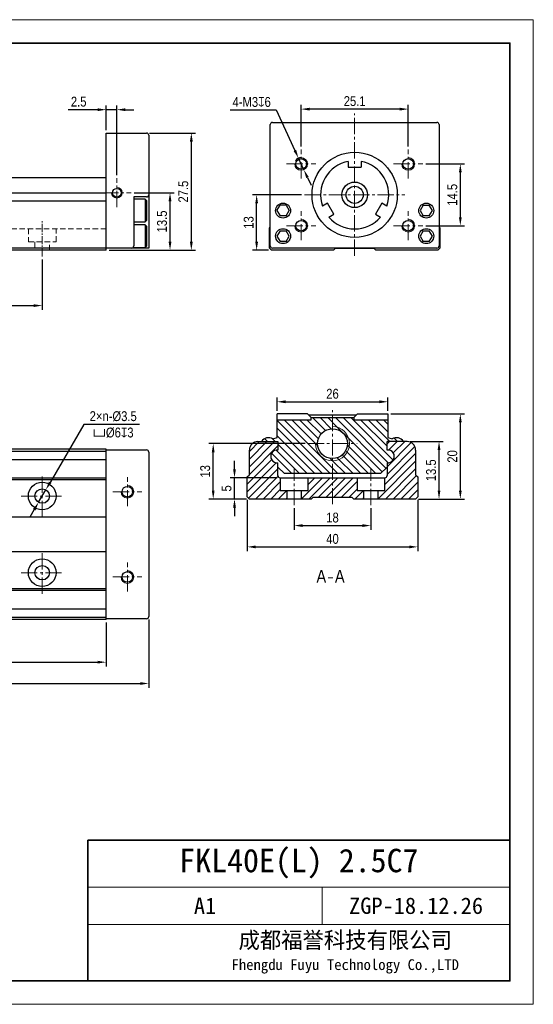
# Model space of a CAD drawing. Header units: millimetres. Extents: x 100 to 1557, y 30 to 283.
# Tile 4 of 16: x 306 to 427, y 30 to 261. Entities that reach past the tile are written whole.
import ezdxf

# ---------------------------------------------------------------- set-up
doc = ezdxf.new("R2010")
doc.units = ezdxf.units.MM
doc.linetypes.add('CENTER2', pattern=[28.575, 19.05, -3.175, 3.175, -3.175])
doc.linetypes.add('DASHED', pattern=[19.05, 12.7, -6.35])
doc.layers.get('Defpoints').update_dxf_attribs({"lineweight": 13})
for name, color, linetype, lineweight in [('剖面', 252, 'Continuous', 5), ('小粗', 7, 'Continuous', 25), ('标注', 3, 'Continuous', 13), ('点划线', 1, 'CENTER2', 13), ('粗线', 7, 'Continuous', 35), ('细线', 7, 'Continuous', 13), ('虚线', 253, 'DASHED', 13)]:
    doc.layers.add(name, color=color, linetype=linetype, lineweight=lineweight)
doc.styles.add('3.5', font='ARIALN.TTF', dxfattribs={"height": 2.3})
doc.styles.add('图号', font='txt', dxfattribs={"height": 3.5})
doc.dimstyles.new('A4—对齐', dxfattribs={"dimtxt": 2.3, "dimasz": 2, "dimexe": 1, "dimexo": 0.7, "dimgap": 0.7, "dimtad": 1, "dimdec": 1, "dimzin": 9, "dimdsep": 46, "dimtxsty": '3.5', "dimcen": 2.5, "dimadec": 0, "dimazin": 0, "dimtm": 1e-09, "dimtfac": 1, "dimtdec": 1, "dimtmove": 0, "dimatfit": 3, "dimfxl": 0, "dimtolj": 1, "dimarcsym": 0})
doc.dimstyles.new('A4—水平', dxfattribs={"dimtxt": 2.3, "dimasz": 2, "dimexe": 1, "dimexo": 0.7, "dimgap": 0.7, "dimtad": 1, "dimtih": 1, "dimtoh": 1, "dimdec": 1, "dimzin": 12, "dimdsep": 46, "dimtxsty": '3.5', "dimcen": 2.5, "dimadec": 0, "dimazin": 0, "dimtm": 1e-09, "dimtfac": 1, "dimtdec": 1, "dimtmove": 0, "dimatfit": 3, "dimfxl": 0, "dimtolj": 1, "dimarcsym": 0})

# ---------------------------------------------------------------- blocks, each defined once
blk = doc.blocks.new('A4图框')
at = {"layer": '粗线'}
for p in [(202, 5), (292, 35)]:
    blk.add_line(p, (202, 35), dxfattribs=at)
blk.add_lwpolyline([(5, 205), (292, 205), (292, 5), (5, 5)], close=True, dxfattribs=at)
at = {"layer": '细线'}
for p, q in [((292, 25), (202, 25)), ((252, 17), (252, 25)), ((292, 17), (202, 17))]:
    blk.add_line(p, q, dxfattribs=at)
blk.add_lwpolyline([(0, 210), (297, 210), (297, 0), (0, 0)], close=True, dxfattribs=at)
at = {"layer": '细线', "insert": (256.89, 11), "char_height": 3.5, "width": 70.2104, "attachment_point": 5, "style": '图号'}
blk.add_mtext('成都福誉科技有限公司\\P{\\H0.65714x;Fhengdu Fuyu Technology Co.,LTD}', dxfattribs=at)
blk = doc.blocks.new('*D56')
at = {"layer": 'Defpoints', "color": 0, "transparency": 16777216}
for p in [(176.58, 120.3), (326.58, 120.3), (326.58, 110.3)]:
    blk.add_point(p, dxfattribs=at)
at = {"layer": '标注', "color": 0, "lineweight": -2, "transparency": 16777216}
for p, q in [((176.58, 119.6), (176.58, 109.3)), ((326.58, 119.6), (326.58, 109.3)), ((178.58, 110.3), (324.58, 110.3))]:
    blk.add_line(p, q, dxfattribs=at)
at = {"layer": '标注', "color": 0, "transparency": 16777216}
for points in [[(178.58, 110.63), (178.58, 109.97), (176.58, 110.3)], [(324.58, 110.63), (324.58, 109.97), (326.58, 110.3)]]:
    blk.add_solid(points, dxfattribs=at)
at = {"layer": '标注', "color": 0, "transparency": 16777216, "insert": (251.58, 112.16), "char_height": 2.3, "width": 17.3777, "attachment_point": 5, "style": '3.5'}
blk.add_mtext('\\A1;L2', dxfattribs=at)
blk = doc.blocks.new('*D58')
at = {"layer": 'Defpoints', "color": 0, "transparency": 16777216}
for p in [(127.58, 120.5), (336.58, 121), (336.58, 105.3)]:
    blk.add_point(p, dxfattribs=at)
at = {"layer": '标注', "color": 0, "lineweight": -2, "transparency": 16777216}
for p, q in [((336.58, 120.3), (336.58, 104.3)), ((127.58, 119.8), (127.58, 104.3)), ((129.58, 105.3), (334.58, 105.3))]:
    blk.add_line(p, q, dxfattribs=at)
at = {"layer": '标注', "color": 0, "transparency": 16777216}
for points in [[(129.58, 105.63), (129.58, 104.97), (127.58, 105.3)], [(334.58, 105.63), (334.58, 104.97), (336.58, 105.3)]]:
    blk.add_solid(points, dxfattribs=at)
at = {"layer": '标注', "color": 0, "transparency": 16777216, "insert": (232.08, 107.16), "char_height": 2.3, "width": 21.1351, "attachment_point": 5, "style": '3.5'}
blk.add_mtext('\\A1;L1', dxfattribs=at)
blk = doc.blocks.new('*D63')
at = {"layer": 'Defpoints', "color": 0, "transparency": 16777216}
for p in [(191.58, 205.55), (311.58, 205.55), (311.58, 193.99)]:
    blk.add_point(p, dxfattribs=at)
at = {"layer": '标注', "color": 0, "lineweight": -2, "transparency": 16777216}
for p, q in [((191.58, 204.85), (191.58, 192.99)), ((311.58, 204.85), (311.58, 192.99)), ((193.58, 193.99), (309.58, 193.99))]:
    blk.add_line(p, q, dxfattribs=at)
at = {"layer": '标注', "color": 0, "transparency": 16777216}
for points in [[(193.58, 194.32), (193.58, 193.66), (191.58, 193.99)], [(309.58, 194.32), (309.58, 193.66), (311.58, 193.99)]]:
    blk.add_solid(points, dxfattribs=at)
at = {"layer": '标注', "color": 0, "transparency": 16777216, "insert": (251.58, 196.2), "char_height": 2.3, "width": 26.6642, "attachment_point": 5, "style": '3.5'}
blk.add_mtext('\\A1;(n-1)×60', dxfattribs=at)
blk = doc.blocks.new('*D64')
at = {"layer": 'Defpoints', "color": 0, "transparency": 16777216}
for p in [(326.58, 239.97), (326.58, 234.49), (329.08, 223.9)]:
    blk.add_point(p, dxfattribs=at)
at = {"layer": '标注', "color": 0, "lineweight": -2, "transparency": 16777216}
for p, q in [((326.58, 235.19), (326.58, 240.97)), ((329.08, 224.6), (329.08, 240.97)), ((324.58, 239.97), (317.7, 239.97)), ((329.08, 239.97), (326.58, 239.97)), ((331.08, 239.97), (333.08, 239.97))]:
    blk.add_line(p, q, dxfattribs=at)
at = {"layer": '标注', "color": 0, "transparency": 16777216}
for points in [[(324.58, 240.31), (324.58, 239.64), (326.58, 239.97)], [(331.08, 240.31), (331.08, 239.64), (329.08, 239.97)]]:
    blk.add_solid(points, dxfattribs=at)
at = {"layer": '标注', "color": 0, "transparency": 16777216, "insert": (320.14, 241.85), "char_height": 2.3, "attachment_point": 5, "style": '3.5'}
blk.add_mtext('\\A1;2.5', dxfattribs=at)
blk = doc.blocks.new('*D65')
at = {"layer": 'Defpoints', "color": 0, "transparency": 16777216}
for p in [(332.48, 220.49), (341.58, 220.49), (326.58, 206.99)]:
    blk.add_point(p, dxfattribs=at)
at = {"layer": '标注', "color": 0, "lineweight": -2, "transparency": 16777216}
for p, q in [((333.18, 220.49), (342.58, 220.49)), ((341.58, 208.99), (341.58, 218.49)), ((327.28, 206.99), (342.58, 206.99))]:
    blk.add_line(p, q, dxfattribs=at)
at = {"layer": '标注', "color": 0, "transparency": 16777216}
for points in [[(341.24, 218.49), (341.91, 218.49), (341.58, 220.49)], [(341.24, 208.99), (341.91, 208.99), (341.58, 206.99)]]:
    blk.add_solid(points, dxfattribs=at)
at = {"layer": '标注', "color": 0, "transparency": 16777216, "insert": (339.7, 213.74), "char_height": 2.3, "attachment_point": 5, "rotation": 90, "style": '3.5'}
blk.add_mtext('\\A1;13.5', dxfattribs=at)
blk = doc.blocks.new('*D66')
at = {"layer": 'Defpoints', "color": 0, "transparency": 16777216}
for p in [(336.08, 234.49), (346.58, 234.49), (326.58, 206.99)]:
    blk.add_point(p, dxfattribs=at)
at = {"layer": '标注', "color": 0, "lineweight": -2, "transparency": 16777216}
for p, q in [((336.78, 234.49), (347.58, 234.49)), ((346.58, 208.99), (346.58, 232.49)), ((327.28, 206.99), (347.58, 206.99))]:
    blk.add_line(p, q, dxfattribs=at)
at = {"layer": '标注', "color": 0, "transparency": 16777216}
for points in [[(346.24, 232.49), (346.91, 232.49), (346.58, 234.49)], [(346.24, 208.99), (346.91, 208.99), (346.58, 206.99)]]:
    blk.add_solid(points, dxfattribs=at)
at = {"layer": '标注', "color": 0, "transparency": 16777216, "insert": (344.7, 220.74), "char_height": 2.3, "attachment_point": 5, "rotation": 90, "style": '3.5'}
blk.add_mtext('\\A1;27.5', dxfattribs=at)
blk = doc.blocks.new('*D67')
at = {"layer": 'Defpoints', "color": 0, "transparency": 16777216}
for p in [(361.91, 219.99), (373.12, 219.99), (365.41, 206.99)]:
    blk.add_point(p, dxfattribs=at)
at = {"layer": '标注', "color": 0, "lineweight": -2, "transparency": 16777216}
for p, q in [((372.42, 219.99), (360.91, 219.99)), ((361.91, 208.99), (361.91, 217.99)), ((364.71, 206.99), (360.91, 206.99))]:
    blk.add_line(p, q, dxfattribs=at)
at = {"layer": '标注', "color": 0, "transparency": 16777216}
for points in [[(361.58, 217.99), (362.24, 217.99), (361.91, 219.99)], [(361.58, 208.99), (362.24, 208.99), (361.91, 206.99)]]:
    blk.add_solid(points, dxfattribs=at)
at = {"layer": '标注', "color": 0, "transparency": 16777216, "insert": (360.04, 213.49), "char_height": 2.3, "attachment_point": 5, "rotation": 90, "style": '3.5'}
blk.add_mtext('\\A1;13', dxfattribs=at)
blk = doc.blocks.new('*D68')
at = {"layer": 'Defpoints', "color": 0, "transparency": 16777216}
for p in [(400.88, 227.24), (409.71, 227.24), (400.88, 212.74)]:
    blk.add_point(p, dxfattribs=at)
at = {"layer": '标注', "color": 0, "lineweight": -2, "transparency": 16777216}
for p, q in [((401.58, 227.24), (410.71, 227.24)), ((409.71, 214.74), (409.71, 225.24)), ((401.58, 212.74), (410.71, 212.74))]:
    blk.add_line(p, q, dxfattribs=at)
at = {"layer": '标注', "color": 0, "transparency": 16777216}
for points in [[(409.38, 225.24), (410.04, 225.24), (409.71, 227.24)], [(409.38, 214.74), (410.04, 214.74), (409.71, 212.74)]]:
    blk.add_solid(points, dxfattribs=at)
at = {"layer": '标注', "color": 0, "transparency": 16777216, "insert": (407.84, 219.99), "char_height": 2.3, "attachment_point": 5, "rotation": 90, "style": '3.5'}
blk.add_mtext('\\A1;14.5', dxfattribs=at)
blk = doc.blocks.new('*D69')
at = {"layer": 'Defpoints', "color": 0, "transparency": 16777216}
for p in [(372.35, 240.11), (372.35, 230.65), (397.47, 230.65)]:
    blk.add_point(p, dxfattribs=at)
at = {"layer": '标注', "color": 0, "lineweight": -2, "transparency": 16777216}
for p, q in [((372.35, 231.35), (372.35, 241.11)), ((397.47, 231.35), (397.47, 241.11)), ((395.47, 240.11), (374.35, 240.11))]:
    blk.add_line(p, q, dxfattribs=at)
at = {"layer": '标注', "color": 0, "transparency": 16777216}
for points in [[(374.35, 240.44), (374.35, 239.77), (372.35, 240.11)], [(395.47, 240.44), (395.47, 239.77), (397.47, 240.11)]]:
    blk.add_solid(points, dxfattribs=at)
at = {"layer": '标注', "color": 0, "transparency": 16777216, "insert": (384.91, 241.98), "char_height": 2.3, "attachment_point": 5, "style": '3.5'}
blk.add_mtext('\\A1;25.1', dxfattribs=at)
blk = doc.blocks.new('*D70')
at = {"layer": 'Defpoints', "color": 0, "transparency": 16777216}
for p in [(371.72, 228.6), (372.99, 225.88)]:
    blk.add_point(p, dxfattribs=at)
at = {"layer": '标注', "color": 0, "lineweight": -2, "transparency": 16777216}
for p, q in [((355.72, 239.91), (366.47, 239.91)), ((366.47, 239.91), (370.88, 230.41)), ((372.99, 225.88), (371.72, 228.6)), ((373.83, 224.07), (374.67, 222.25))]:
    blk.add_line(p, q, dxfattribs=at)
blk.add_arc((372.35, 227.24), 1.5, 90, 153.1237, dxfattribs=at)
at = {"layer": '标注', "color": 0, "transparency": 16777216}
for points in [[(371.18, 230.55), (370.58, 230.27), (371.72, 228.6)], [(374.13, 224.21), (373.53, 223.93), (372.99, 225.88)]]:
    blk.add_solid(points, dxfattribs=at)
at = {"layer": '标注', "color": 0, "transparency": 16777216, "insert": (360.74, 241.78), "char_height": 2.3, "attachment_point": 5, "style": '3.5'}
blk.add_mtext('\\A1;4-M3{\\Fgdt|c134;x}6', dxfattribs=at)
blk = doc.blocks.new('*D72')
at = {"layer": 'Defpoints', "color": 0, "transparency": 16777216}
for p in [(356.71, 153.59), (367.46, 153.59), (360.21, 148.59)]:
    blk.add_point(p, dxfattribs=at)
at = {"layer": '标注', "color": 0, "lineweight": -2, "transparency": 16777216}
for p, q in [((356.71, 155.59), (356.71, 157.59)), ((366.76, 153.59), (355.71, 153.59)), ((356.71, 148.59), (356.71, 153.59)), ((359.51, 148.59), (355.71, 148.59)), ((356.71, 146.59), (356.71, 144.59))]:
    blk.add_line(p, q, dxfattribs=at)
at = {"layer": '标注', "color": 0, "transparency": 16777216}
for points in [[(356.38, 155.59), (357.04, 155.59), (356.71, 153.59)], [(356.38, 146.59), (357.04, 146.59), (356.71, 148.59)]]:
    blk.add_solid(points, dxfattribs=at)
at = {"layer": '标注', "color": 0, "transparency": 16777216, "insert": (354.84, 151.09), "char_height": 2.3, "attachment_point": 5, "rotation": 90, "style": '3.5'}
blk.add_mtext('\\A1;5', dxfattribs=at)
blk = doc.blocks.new('*D73')
at = {"layer": 'Defpoints', "color": 0, "transparency": 16777216}
for p in [(351.71, 161.59), (373.96, 161.59), (360.21, 148.59)]:
    blk.add_point(p, dxfattribs=at)
at = {"layer": '标注', "color": 0, "lineweight": -2, "transparency": 16777216}
for p, q in [((373.26, 161.59), (350.71, 161.59)), ((351.71, 150.59), (351.71, 159.59)), ((359.51, 148.59), (350.71, 148.59))]:
    blk.add_line(p, q, dxfattribs=at)
at = {"layer": '标注', "color": 0, "transparency": 16777216}
for points in [[(351.38, 159.59), (352.04, 159.59), (351.71, 161.59)], [(351.38, 150.59), (352.04, 150.59), (351.71, 148.59)]]:
    blk.add_solid(points, dxfattribs=at)
at = {"layer": '标注', "color": 0, "transparency": 16777216, "insert": (349.84, 155.09), "char_height": 2.3, "attachment_point": 5, "rotation": 90, "style": '3.5'}
blk.add_mtext('\\A1;13', dxfattribs=at)
blk = doc.blocks.new('*D74')
at = {"layer": 'Defpoints', "color": 0, "transparency": 16777216}
for p in [(397.21, 162.09), (404.71, 162.09), (399.21, 148.59)]:
    blk.add_point(p, dxfattribs=at)
at = {"layer": '标注', "color": 0, "lineweight": -2, "transparency": 16777216}
for p, q in [((397.91, 162.09), (405.71, 162.09)), ((404.71, 150.59), (404.71, 160.09)), ((399.91, 148.59), (405.71, 148.59))]:
    blk.add_line(p, q, dxfattribs=at)
at = {"layer": '标注', "color": 0, "transparency": 16777216}
for points in [[(404.38, 160.09), (405.04, 160.09), (404.71, 162.09)], [(404.38, 150.59), (405.04, 150.59), (404.71, 148.59)]]:
    blk.add_solid(points, dxfattribs=at)
at = {"layer": '标注', "color": 0, "transparency": 16777216, "insert": (402.84, 155.34), "char_height": 2.3, "attachment_point": 5, "rotation": 90, "style": '3.5'}
blk.add_mtext('\\A1;13.5', dxfattribs=at)
blk = doc.blocks.new('*D75')
at = {"layer": 'Defpoints', "color": 0, "transparency": 16777216}
for p in [(392.71, 168.59), (409.71, 168.59), (399.21, 148.59)]:
    blk.add_point(p, dxfattribs=at)
at = {"layer": '标注', "color": 0, "lineweight": -2, "transparency": 16777216}
for p, q in [((393.41, 168.59), (410.71, 168.59)), ((409.71, 150.59), (409.71, 166.59)), ((399.91, 148.59), (410.71, 148.59))]:
    blk.add_line(p, q, dxfattribs=at)
at = {"layer": '标注', "color": 0, "transparency": 16777216}
for points in [[(409.38, 166.59), (410.04, 166.59), (409.71, 168.59)], [(409.38, 150.59), (410.04, 150.59), (409.71, 148.59)]]:
    blk.add_solid(points, dxfattribs=at)
at = {"layer": '标注', "color": 0, "transparency": 16777216, "insert": (407.84, 158.59), "char_height": 2.3, "attachment_point": 5, "rotation": 90, "style": '3.5'}
blk.add_mtext('\\A1;20', dxfattribs=at)
blk = doc.blocks.new('*D76')
at = {"layer": 'Defpoints', "color": 0, "transparency": 16777216}
for p in [(392.71, 171.42), (366.71, 168.59), (392.71, 168.59)]:
    blk.add_point(p, dxfattribs=at)
at = {"layer": '标注', "color": 0, "lineweight": -2, "transparency": 16777216}
for p, q in [((366.71, 169.29), (366.71, 172.42)), ((368.71, 171.42), (390.71, 171.42)), ((392.71, 169.29), (392.71, 172.42))]:
    blk.add_line(p, q, dxfattribs=at)
at = {"layer": '标注', "color": 0, "transparency": 16777216}
for points in [[(368.71, 171.75), (368.71, 171.08), (366.71, 171.42)], [(390.71, 171.75), (390.71, 171.08), (392.71, 171.42)]]:
    blk.add_solid(points, dxfattribs=at)
at = {"layer": '标注', "color": 0, "transparency": 16777216, "insert": (379.71, 173.29), "char_height": 2.3, "attachment_point": 5, "style": '3.5'}
blk.add_mtext('\\A1;26', dxfattribs=at)
blk = doc.blocks.new('*D77')
at = {"layer": 'Defpoints', "color": 0, "transparency": 16777216}
for p in [(370.71, 147.18), (388.71, 147.18), (388.71, 142.36)]:
    blk.add_point(p, dxfattribs=at)
at = {"layer": '标注', "color": 0, "lineweight": -2, "transparency": 16777216}
for p, q in [((370.71, 146.48), (370.71, 141.36)), ((388.71, 146.48), (388.71, 141.36)), ((372.71, 142.36), (386.71, 142.36))]:
    blk.add_line(p, q, dxfattribs=at)
at = {"layer": '标注', "color": 0, "transparency": 16777216}
for points in [[(372.71, 142.69), (372.71, 142.02), (370.71, 142.36)], [(386.71, 142.69), (386.71, 142.02), (388.71, 142.36)]]:
    blk.add_solid(points, dxfattribs=at)
at = {"layer": '标注', "color": 0, "transparency": 16777216, "insert": (379.71, 144.23), "char_height": 2.3, "attachment_point": 5, "style": '3.5'}
blk.add_mtext('\\A1;18', dxfattribs=at)
blk = doc.blocks.new('*D78')
at = {"layer": 'Defpoints', "color": 0, "transparency": 16777216}
for p in [(359.71, 149.09), (399.71, 149.09), (399.71, 137.36)]:
    blk.add_point(p, dxfattribs=at)
at = {"layer": '标注', "color": 0, "lineweight": -2, "transparency": 16777216}
for p, q in [((359.71, 148.39), (359.71, 136.36)), ((399.71, 148.39), (399.71, 136.36)), ((361.71, 137.36), (397.71, 137.36))]:
    blk.add_line(p, q, dxfattribs=at)
at = {"layer": '标注', "color": 0, "transparency": 16777216}
for points in [[(361.71, 137.69), (361.71, 137.02), (359.71, 137.36)], [(397.71, 137.69), (397.71, 137.02), (399.71, 137.36)]]:
    blk.add_solid(points, dxfattribs=at)
at = {"layer": '标注', "color": 0, "transparency": 16777216, "insert": (379.71, 139.23), "char_height": 2.3, "attachment_point": 5, "style": '3.5'}
blk.add_mtext('\\A1;40', dxfattribs=at)
blk = doc.blocks.new('*D82')
at = {"layer": 'Defpoints', "color": 0, "transparency": 16777216}
for p in [(312.43, 150.77), (310.72, 147.83)]:
    blk.add_point(p, dxfattribs=at)
at = {"layer": '标注', "color": 0, "lineweight": -2, "transparency": 16777216}
for p, q in [((321.33, 166.08), (313.44, 152.5)), ((334.44, 166.08), (321.33, 166.08)), ((310.72, 147.83), (312.43, 150.77)), ((309.72, 146.1), (308.71, 144.37))]:
    blk.add_line(p, q, dxfattribs=at)
at = {"layer": '标注', "color": 0, "transparency": 16777216}
for points in [[(313.15, 152.67), (313.72, 152.33), (312.43, 150.77)], [(309.43, 146.27), (310.01, 145.93), (310.72, 147.83)]]:
    blk.add_solid(points, dxfattribs=at)
at = {"layer": '标注', "color": 0, "transparency": 16777216, "insert": (328.24, 166.08), "char_height": 2.3, "attachment_point": 5, "style": '3.5'}
blk.add_mtext('\\A1;2×n-%%C3.5\\P{\\Fgdt|c134;v}%%C6{\\Fgdt|c134;x}3', dxfattribs=at)

msp = doc.modelspace()

# ---------------------------------------------------------------- hatches: boundary and pattern name
at = {"layer": '剖面'}
h = msp.add_hatch(dxfattribs=at)
h.set_pattern_fill('ANSI31', color=256, scale=0.4, angle=90)
h.set_pattern_definition([(135, (374.4349, 164.6812), (-0.898026, -0.898026), [])])
h.paths.add_polyline_path([(379.71, 165.09), (379.71, 167.69), (374.71, 167.69), (374.71, 167.19), (366.71, 167.19), (366.71, 163.07), (365.71, 162.7, 0.394467), (363.05, 162.09), (366.91, 162.09), (366.91, 160.07, 1.143544), (366.91, 157.1), (366.91, 156.09), (368.41, 154.59), (379.71, 154.59), (379.71, 157.59, -0.414214), (375.71, 161.59), (376.21, 161.59, -0.414214)])
h.paths.add_polyline_path([(392.71, 167.19), (384.71, 167.19), (384.71, 167.69), (379.71, 167.69), (379.71, 165.59, -1), (379.71, 157.59), (379.71, 154.59), (391.01, 154.59), (392.51, 156.09), (392.51, 157.1, 1.143544), (392.51, 160.07), (392.51, 162.09), (396.37, 162.09, 0.394467), (393.71, 162.7), (392.71, 163.07)])
h.paths.add_polyline_path([(379.71, 165.59), (379.71, 165.09, -0.414214), (383.21, 161.59), (383.71, 161.59, 0.414214)], flags=17)
h.paths.add_polyline_path([(383.71, 161.59), (383.21, 161.59, -0.414214), (379.71, 158.09), (379.71, 157.59, 0.414214)], flags=17)
h.paths.add_polyline_path([(376.21, 161.59), (375.71, 161.59, 0.414214), (379.71, 157.59), (379.71, 158.09, -0.414214)], flags=17)
h = msp.add_hatch(dxfattribs=at)
h.set_pattern_fill('ANSI31', color=256, scale=0.4)
h.set_pattern_definition([(45, (395.825, 152.2763), (-0.898026, 0.898026), [])])
h.paths.add_polyline_path([(399.71, 153.79), (399.21, 154.29), (399.21, 160.09, 0.414214), (397.21, 162.09), (392.51, 162.09), (392.51, 160.07, -1.143544), (392.51, 157.1), (392.51, 154.09, -0.414214), (392.01, 153.59), (391.96, 153.59), (391.96, 150.59), (390.41, 150.59), (390.41, 148.59), (399.21, 148.59), (399.71, 149.09)])
h.paths.add_polyline_path([(385.46, 153.59), (379.71, 153.59), (379.71, 148.99), (384.31, 148.99), (384.71, 148.59), (387.01, 148.59), (387.01, 150.59), (385.46, 150.59)])
h.paths.add_polyline_path([(379.71, 153.59), (373.96, 153.59), (373.96, 150.59), (372.41, 150.59), (372.41, 148.59), (374.71, 148.59), (375.11, 148.99), (379.71, 148.99)])
h.paths.add_polyline_path([(367.46, 153.59), (367.41, 153.59, -0.414214), (366.91, 154.09), (366.91, 157.1, -1.143544), (366.91, 160.07), (366.91, 162.09), (362.21, 162.09, 0.414214), (360.21, 160.09), (360.21, 154.29), (359.71, 153.79), (359.71, 149.09), (360.21, 148.59), (369.01, 148.59), (369.01, 150.59), (367.46, 150.59)])

# ---------------------------------------------------------------- linework, layer by layer
at = {"layer": '小粗'}
for p, q in [((365.11, 207.99), (365.11, 236.49)), ((365.61, 236.99), (404.21, 236.99)), ((404.71, 236.49), (404.71, 207.99)), ((326.58, 234.49), (336.08, 234.49)), ((326.58, 206.99), (326.58, 234.49)), ((336.58, 233.99), (336.58, 207.49)), ((383.41, 227.85), (383.41, 226.49)), ((383.41, 226.49), (386.41, 226.49)), ((386.41, 227.85), (386.41, 226.49)), ((326.58, 223.99), (274.38, 223.99)), ((176.58, 220.49), (326.58, 220.49)), ((326.58, 218.49), (176.58, 218.49)), ((333.08, 219.49), (333.08, 217.17)), ((336.08, 219.49), (333.08, 219.49)), ((335.78, 218.94), (333.08, 218.94)), ((336.08, 218.64), (335.78, 218.94)), ((335.78, 218.94), (335.78, 213.64)), ((336.08, 218.64), (336.08, 213.94)), ((366.67, 216.29), (367.39, 217.54)), ((368.83, 217.54), (367.39, 217.54)), ((368.83, 217.54), (369.56, 216.29)), ((378.53, 218.04), (377.36, 217.36)), ((380.03, 215.44), (378.53, 218.04)), ((391.29, 218.04), (389.79, 215.44)), ((392.47, 217.36), (391.29, 218.04)), ((400.99, 217.54), (400.27, 216.29)), ((400.99, 217.54), (402.43, 217.54)), ((403.16, 216.29), (402.43, 217.54)), ((333.08, 215.41), (333.08, 211.17)), ((366.67, 216.29), (367.39, 215.04)), ((368.83, 215.04), (367.39, 215.04)), ((368.83, 215.04), (369.56, 216.29)), ((378.86, 214.76), (380.03, 215.44)), ((389.79, 215.44), (390.97, 214.76)), ((400.27, 216.29), (400.99, 215.04)), ((402.43, 215.04), (400.99, 215.04)), ((402.43, 215.04), (403.16, 216.29)), ((333.08, 213.64), (335.78, 213.64)), ((335.78, 212.94), (333.08, 212.94)), ((335.78, 213.64), (336.08, 213.94)), ((336.08, 212.64), (335.78, 212.94)), ((335.78, 212.94), (335.78, 207.64)), ((336.08, 212.64), (336.08, 207.94)), ((364.91, 212.19), (365.11, 212.39)), ((364.91, 207.49), (364.91, 212.19)), ((367.39, 211.54), (366.67, 210.29)), ((367.39, 211.54), (368.83, 211.54)), ((369.56, 210.29), (368.83, 211.54)), ((400.99, 211.54), (400.27, 210.29)), ((400.99, 211.54), (402.43, 211.54)), ((403.16, 210.29), (402.43, 211.54)), ((404.71, 212.39), (404.91, 212.19)), ((404.91, 212.19), (404.91, 207.49)), ((333.08, 209.41), (333.08, 207.99)), ((366.67, 210.29), (367.39, 209.04)), ((368.83, 209.04), (367.39, 209.04)), ((368.83, 209.04), (369.56, 210.29)), ((400.27, 210.29), (400.99, 209.04)), ((402.43, 209.04), (400.99, 209.04)), ((402.43, 209.04), (403.16, 210.29)), ((336.58, 207.49), (127.58, 207.49)), ((326.58, 206.99), (176.58, 206.99)), ((332.94, 207.64), (335.78, 207.64)), ((335.78, 207.64), (336.08, 207.94)), ((365.41, 206.99), (364.91, 207.49)), ((379.91, 206.99), (365.41, 206.99)), ((404.21, 207.49), (365.61, 207.49)), ((380.31, 207.39), (379.91, 206.99)), ((389.51, 207.39), (380.31, 207.39)), ((389.91, 206.99), (389.51, 207.39)), ((404.41, 206.99), (389.91, 206.99)), ((404.91, 207.49), (404.41, 206.99)), ((373.81, 168.59), (366.71, 168.59)), ((366.71, 163.07), (366.71, 168.59)), ((366.71, 167.19), (374.71, 167.19)), ((373.81, 168.59), (374.71, 167.69)), ((385.31, 168.29), (374.11, 168.29)), ((374.71, 167.19), (374.71, 167.69)), ((374.71, 167.69), (384.71, 167.69)), ((384.71, 167.69), (385.61, 168.59)), ((384.71, 167.69), (384.71, 167.19)), ((384.71, 167.19), (392.71, 167.19)), ((385.61, 168.59), (392.71, 168.59)), ((392.71, 168.59), (392.71, 163.07)), ((362.21, 162.09), (366.91, 162.09)), ((365.71, 162.7), (366.71, 163.07)), ((366.91, 162.09), (366.91, 160.07)), ((397.21, 162.09), (392.51, 162.09)), ((392.51, 160.07), (392.51, 162.09)), ((392.71, 163.07), (393.71, 162.7)), ((326.58, 160.3), (176.58, 160.3)), ((176.58, 159.8), (326.58, 159.8)), ((326.58, 120.3), (326.58, 160.3)), ((326.58, 160.1), (336.08, 160.1)), ((336.08, 160.1), (336.08, 160.1)), ((336.58, 159.6), (336.58, 159.6)), ((336.58, 159.6), (336.58, 121)), ((360.21, 154.29), (360.21, 160.09)), ((399.21, 160.09), (399.21, 154.29)), ((326.58, 157.8), (176.58, 157.8)), ((366.91, 154.09), (366.91, 157.1)), ((368.41, 154.59), (366.91, 156.09)), ((392.51, 156.09), (391.01, 154.59)), ((392.51, 157.1), (392.51, 154.09)), ((326.58, 153.5), (274.38, 153.5)), ((326.58, 153.1), (274.38, 153.1)), ((359.71, 153.79), (360.21, 154.29)), ((359.71, 149.09), (359.71, 153.79)), ((367.41, 153.59), (392.01, 153.59)), ((367.46, 153.59), (367.46, 150.59)), ((391.01, 154.59), (368.41, 154.59)), ((373.96, 150.59), (373.96, 153.59)), ((385.46, 153.59), (385.46, 150.59)), ((391.96, 150.59), (391.96, 153.59)), ((399.21, 154.29), (399.71, 153.79)), ((399.71, 153.79), (399.71, 149.09)), ((367.46, 150.59), (373.96, 150.59)), ((369.01, 150.59), (369.01, 148.59)), ((372.41, 148.59), (372.41, 150.59)), ((385.46, 150.59), (391.96, 150.59)), ((387.01, 150.59), (387.01, 148.59)), ((390.41, 148.59), (390.41, 150.59)), ((360.21, 148.59), (359.71, 149.09)), ((374.71, 148.59), (360.21, 148.59)), ((375.11, 148.99), (374.71, 148.59)), ((384.31, 148.99), (375.11, 148.99)), ((384.71, 148.59), (384.31, 148.99)), ((399.21, 148.59), (384.71, 148.59)), ((399.71, 149.09), (399.21, 148.59)), ((326.58, 144.3), (274.38, 144.3)), ((274.38, 136.3), (326.58, 136.3)), ((326.58, 127.5), (274.38, 127.5)), ((326.58, 127.1), (274.38, 127.1)), ((176.58, 122.8), (326.58, 122.8)), ((326.58, 120.8), (176.58, 120.8)), ((326.58, 120.3), (176.58, 120.3)), ((336.08, 120.5), (326.58, 120.5)), ((336.08, 120.5), (336.08, 120.5)), ((336.58, 121), (336.58, 121))]:
    msp.add_line(p, q, dxfattribs=at)
for centre, radius in [((384.91, 219.99), 10), ((372.35, 227.24), 1.25), ((397.47, 227.24), 1.25), ((384.91, 219.99), 3), ((384.91, 219.99), 2), ((329.08, 220.49), 1.02), ((368.11, 216.29), 1.75), ((401.71, 216.29), 1.75), ((372.35, 212.74), 1.25), ((397.47, 212.74), 1.25), ((368.11, 210.29), 1.75), ((401.71, 210.29), 1.75), ((379.71, 161.59), 3.5), ((311.58, 149.3), 3.25), ((311.58, 149.3), 1.7), ((331.58, 150.3), 1.25), ((311.58, 131.3), 3.25), ((311.58, 131.3), 1.7), ((331.58, 130.3), 1.25)]:
    msp.add_circle(centre, radius, dxfattribs=at)
for centre, radius, start, end in [((365.61, 236.49), 0.5, 90, 180), ((404.21, 236.49), 0.5, 0, 90), ((336.08, 233.99), 0.5, 0, 90), ((384.91, 219.99), 8, 100.8069, 199.1931), ((384.91, 219.99), 8, 340.8069, 79.1931), ((336.08, 219.99), 0.5, 270, 0), ((384.91, 219.99), 8, 220.8069, 319.1931), ((332.58, 207.99), 0.5, 270, 0), ((365.61, 207.99), 0.5, 180, 270), ((404.21, 207.99), 0.5, 270, 0), ((362.21, 160.09), 2, 90.0001, 180), ((364.71, 160.97), 2, 60, 146.1103), ((394.71, 160.97), 2, 33.8897, 120), ((397.21, 160.09), 2, 0, 90), ((336.08, 159.6), 0.5, 0, 90), ((366.71, 158.59), 1.5, 82.3377, 277.6623), ((392.71, 158.59), 1.5, 262.3377, 97.6623), ((367.41, 154.09), 0.5, 180, 270), ((392.01, 154.09), 0.5, 270, 0), ((336.08, 121), 0.5, 270, 0)]:
    msp.add_arc(centre, radius, start, end, dxfattribs=at)
for points, knots in [([(333.08, 217.17), (333.08, 217.1), (333.08, 217.03), (333.07, 216.92), (333.07, 216.88), (333.07, 216.81), (333.07, 216.77), (333.06, 216.66), (333.06, 216.59), (333.06, 216.44), (333.05, 216.36), (333.05, 216.21), (333.06, 216.14), (333.06, 215.99), (333.06, 215.84), (333.07, 215.7), (333.07, 215.59), (333.08, 215.55), (333.08, 215.48), (333.08, 215.45), (333.08, 215.41)], [0, 0, 0, 0, 0.125, 0.125, 0.1875, 0.1875, 0.25, 0.25, 0.375, 0.375, 0.5, 0.5, 0.625, 0.625, 0.75, 0.875, 0.875, 0.9375, 0.9375, 1, 1, 1, 1]), ([(333.08, 211.17), (333.08, 211.1), (333.08, 211.03), (333.07, 210.88), (333.06, 210.74), (333.06, 210.59), (333.06, 210.48), (333.06, 210.44), (333.05, 210.38), (333.05, 210.36), (333.05, 210.33), (333.05, 210.31), (333.05, 210.21), (333.06, 210.14), (333.06, 209.99), (333.06, 209.84), (333.07, 209.7), (333.08, 209.55), (333.08, 209.48), (333.08, 209.41)], [0, 0, 0, 0, 0.125, 0.125, 0.25, 0.375, 0.375, 0.4375, 0.4375, 0.46875, 0.46875, 0.5, 0.5, 0.625, 0.625, 0.75, 0.875, 0.875, 1, 1, 1, 1])]:
    msp.add_open_spline(points, degree=3, knots=knots, dxfattribs=at)
at = {"layer": '标注'}
for centre, radius in [((372.35, 227.24), 1.5), ((397.47, 227.24), 1.5), ((329.08, 220.49), 1.25), ((372.35, 212.74), 1.5), ((397.47, 212.74), 1.5), ((379.71, 161.59), 4), ((331.58, 150.3), 1.5), ((331.58, 130.3), 1.5)]:
    msp.add_arc(centre, radius, 180, 90, dxfattribs=at)
at = {"layer": '点划线', "ltscale": 0.2}
for p, q in [((384.91, 205.69), (384.91, 239.11)), ((372.35, 223.83), (372.35, 230.65)), ((397.47, 223.83), (397.47, 230.65)), ((368.95, 227.24), (375.76, 227.24)), ((394.06, 227.24), (400.88, 227.24)), ((329.08, 217.08), (329.08, 223.9)), ((325.67, 220.49), (332.48, 220.49)), ((373.12, 219.99), (396.71, 219.99)), ((372.35, 209.33), (372.35, 216.15)), ((397.47, 209.33), (397.47, 216.15)), ((368.95, 212.74), (375.76, 212.74)), ((394.06, 212.74), (400.88, 212.74)), ((379.71, 147.36), (379.71, 169.42)), ((373.96, 161.59), (385.46, 161.59)), ((370.71, 147.18), (370.71, 155.76)), ((388.71, 147.18), (388.71, 155.76)), ((311.58, 144.35), (311.58, 154.25)), ((331.58, 146.89), (331.58, 153.71)), ((328.17, 150.3), (334.98, 150.3)), ((306.62, 149.3), (316.53, 149.3)), ((311.58, 126.35), (311.58, 136.25)), ((331.58, 126.89), (331.58, 133.71)), ((306.62, 131.3), (316.53, 131.3)), ((328.17, 130.3), (334.98, 130.3))]:
    msp.add_line(p, q, dxfattribs=at)
at = {"layer": '点划线', "ltscale": 0.1}
msp.add_line((311.58, 205.55), (311.58, 213.94), dxfattribs=at)
at = {"layer": '虚线', "ltscale": 0.1}
for p, q in [((326.58, 211.99), (176.58, 211.99)), ((308.33, 211.99), (308.33, 208.99)), ((314.83, 208.99), (314.83, 211.99)), ((308.33, 208.99), (314.83, 208.99)), ((309.88, 208.99), (309.88, 206.99)), ((313.28, 206.99), (313.28, 208.99))]:
    msp.add_line(p, q, dxfattribs=at)

# ---------------------------------------------------------------- block references
at = {"layer": '标注', "xscale": 1.10045781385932, "yscale": 1.10045781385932, "zscale": 1.10045781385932}
msp.add_blockref('A4图框', (100, 30), dxfattribs=at)

# ---------------------------------------------------------------- texts
at = {"layer": '标注', "insert": (375.94, 131.95), "char_height": 3, "attachment_point": 1, "style": '3.5'}
msp.add_mtext_dynamic_manual_height_columns('A{\\fSimSun|b0|i0|c134|p34;-}A', width=25.6764, gutter_width=11.5, heights=[0], dxfattribs=at)
at = {"layer": '标注', "attachment_point": 5, "style": '图号'}
for s, insert, char_height, width in [('FKL40E(L) 2.5C7', (371.81, 63.01), 5.5023, 99.0412), ('A1', (349.8, 53.11), 3.852, 55.0229), ('ZGP-18.12.26', (399.32, 53.11), 3.8516, 44.0183)]:
    msp.add_mtext(s, dxfattribs=dict(at, insert=insert, char_height=char_height, width=width))

# ---------------------------------------------------------------- dimensions: what is measured, and where the dimension line sits
at = {"layer": '标注'}
for base, p1, p2, picture, middle in [((326.58, 239.97), (329.08, 223.9), (326.58, 234.49), '*D64', (320.14, 241.85)), ((399.71, 137.36), (359.71, 149.09), (399.71, 149.09), '*D78', (379.71, 139.23))]:
    dim = msp.add_linear_dim(base=base, p1=p1, p2=p2, dimstyle='A4—对齐', dxfattribs=at)
    dim.commit()
    dim.dimension.update_dxf_attribs({"geometry": picture, "text_midpoint": middle})
for p1, p2, text, picture, middle in [((372.99, 225.88), (371.72, 228.6), '4-M3{\\Fgdt|c134;x}6', '*D70', (360.74, 239.91)), ((310.72, 147.83), (312.43, 150.77), '2×n-%%C3.5\\X{\\Fgdt|c134;v}%%C6{\\Fgdt|c134;x}3', '*D82', (328.24, 166.08))]:
    dim = msp.add_diameter_dim_2p(p1=p1, p2=p2, text=text, dimstyle='A4—水平', dxfattribs=at)
    dim.commit()
    dim.dimension.update_dxf_attribs({"geometry": picture, "text_midpoint": middle, "dimtype": 163})
for base, p1, p2, picture, middle in [((372.35, 240.11), (397.47, 230.65), (372.35, 230.65), '*D69', (384.91, 240.11)), ((392.71, 171.42), (366.71, 168.59), (392.71, 168.59), '*D76', (379.71, 171.42)), ((388.71, 142.36), (370.71, 147.18), (388.71, 147.18), '*D77', (379.71, 142.36))]:
    dim = msp.add_linear_dim(base=base, p1=p1, p2=p2, dimstyle='A4—对齐', dxfattribs=at)
    dim.commit()
    dim.dimension.update_dxf_attribs({"geometry": picture, "text_midpoint": middle, "dimtype": 160})
for base, p1, p2, picture, middle in [((346.58, 234.49), (326.58, 206.99), (336.08, 234.49), '*D66', (344.7, 220.74)), ((409.71, 227.24), (400.88, 212.74), (400.88, 227.24), '*D68', (407.84, 219.99)), ((341.58, 220.49), (326.58, 206.99), (332.48, 220.49), '*D65', (339.7, 213.74)), ((361.91, 219.99), (365.41, 206.99), (373.12, 219.99), '*D67', (360.04, 213.49)), ((409.71, 168.59), (399.21, 148.59), (392.71, 168.59), '*D75', (407.84, 158.59)), ((404.71, 162.09), (399.21, 148.59), (397.21, 162.09), '*D74', (402.84, 155.34)), ((351.71, 161.59), (360.21, 148.59), (373.96, 161.59), '*D73', (349.84, 155.09)), ((356.71, 153.59), (360.21, 148.59), (367.46, 153.59), '*D72', (354.84, 151.09))]:
    dim = msp.add_linear_dim(base=base, p1=p1, p2=p2, angle=90, dimstyle='A4—对齐', dxfattribs=at)
    dim.commit()
    dim.dimension.update_dxf_attribs({"geometry": picture, "text_midpoint": middle})
for base, p1, p2, text, picture, middle in [((311.58, 193.99), (191.58, 205.55), (311.58, 205.55), '(n-1)×60', '*D63', (251.58, 196.2)), ((336.58, 105.3), (127.58, 120.5), (336.58, 121), 'L1', '*D58', (232.08, 107.16)), ((326.58, 110.3), (176.58, 120.3), (326.58, 120.3), 'L2', '*D56', (251.58, 112.16))]:
    dim = msp.add_linear_dim(base=base, p1=p1, p2=p2, text=text, dimstyle='A4—对齐', dxfattribs=at)
    dim.commit()
    dim.dimension.update_dxf_attribs({"geometry": picture, "text_midpoint": middle})

doc.saveas('drawing.dxf')
